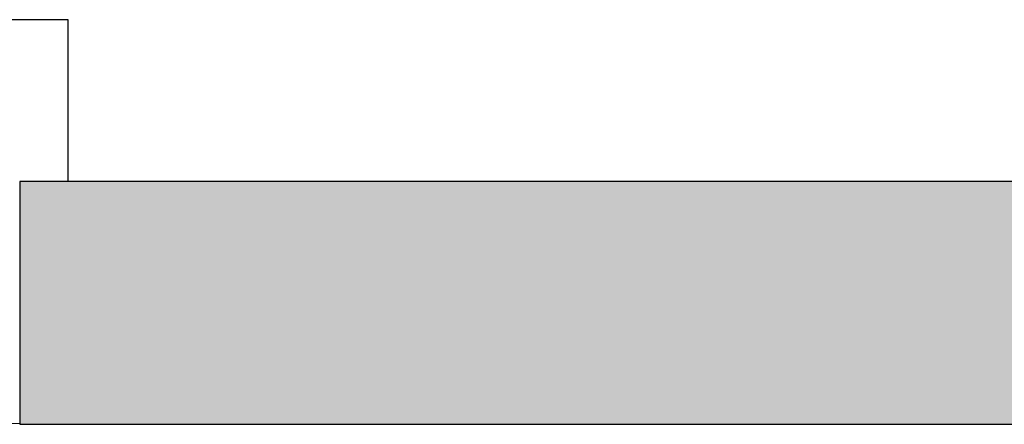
# Model space of a CAD drawing. Header units: millimetres. Extents: x 198345 to 441227, y -23587 to 80066.
# Tile 62 of 79: x 375607 to 376216, y 63130 to 63380. Entities that reach past the tile are written whole.
import ezdxf

# ---------------------------------------------------------------- set-up
doc = ezdxf.new("R2010")
doc.units = ezdxf.units.MM
doc.linetypes.add('Čerchovaná 3mm', pattern=[500, 300, -100, 0, -100])
for name, color, linetype, lineweight in [('CA_DVERE25', 7, 'Continuous', 9), ('CA_DVERE_NEVHRA1', 3, 'Čerchovaná 3mm', 13), ('CA_PODLAHA25', 7, 'Continuous', 13), ('CA_REZY', 1, 'Continuous', 25), ('CA_SRAFY', 9, 'Continuous', 25)]:
    doc.layers.add(name, color=color, linetype=linetype, lineweight=lineweight)

# ---------------------------------------------------------------- blocks, each defined once
blk = doc.blocks.new('CZ-Dveře_otočné_dvoukřídlé_OCZ - CZ-Dveře_otočné_dvoukřídlé_1_75x2_7-V5-PŮDORYS _6_160 _ vestavek V9')
at = {"layer": 'CA_DVERE25', "lineweight": 25}
for p, q in [((-955, -75), (-955, -175)), ((-955, -175), (-875, -175))]:
    blk.add_line(p, q, dxfattribs=at)

msp = doc.modelspace()

# ---------------------------------------------------------------- hatches: boundary and pattern name
at = {"layer": 'CA_SRAFY', "lineweight": 9}
h = msp.add_hatch(dxfattribs=at)
h.set_pattern_fill('FP_26', color=256, angle=-198.43, style=0, pattern_type=2)
h.set_pattern_definition([(341.57, (351289.287, 63274.92), (40.642541, 0.003194), [6.096, -283.058, 32.106, 0]), (198.43, (351299.447, 63274.92), (40.642541, -0.003194), [6.096, -283.058, 31.648, 0]), (288.43, (351289.287, 63274.92), (-20.3129687, 101.608582), [96.368, -224.892]), (251.57, (351299.447, 63274.92), (-20.3129687, -101.608582), [96.368, -224.892])])
h.paths.add_polyline_path([(385701.87, 63130), (385701.87, 63280), (380441.87, 63280), (380441.87, 63130), (385539.14, 63130)])
h.paths.add_polyline_path([(378591.87, 63130), (378591.87, 63280), (375606.87, 63280), (375606.87, 63130), (378495.34, 63130)])
h.paths.add_polyline_path([(373756.87, 63130), (373756.87, 63280), (357841.87, 63280), (357841.87, 63130), (373618.86, 63130)])
h.paths.add_polyline_path([(355991.87, 63130), (355991.87, 63280), (346341.87, 63280), (346341.87, 63130), (355919.05, 63130)])
h.paths.add_polyline_path([(344491.87, 63130), (344491.87, 63280), (338541.87, 63280), (338541.87, 63130), (344359.99, 63130)])
h.paths.add_polyline_path([(336691.87, 63130), (336691.87, 63280), (328841.87, 63280), (328841.87, 63130), (336593.75, 63130)])
h.paths.add_polyline_path([(326991.87, 63130), (326991.87, 63280), (316886.87, 63280), (316886.87, 63130), (326840.79, 63130)])

# ---------------------------------------------------------------- linework, layer by layer
at = {"layer": 'CA_PODLAHA25'}
msp.add_line((373756.87, 63130.52), (375606.87, 63130.52), dxfattribs=at)
at = {"layer": 'CA_REZY'}
for p, q in [((377586.87, 63280), (375606.87, 63280)), ((375606.87, 63280), (375606.87, 63130)), ((375606.87, 63130), (378591.87, 63130))]:
    msp.add_line(p, q, dxfattribs=at)

# ---------------------------------------------------------------- block references
at = {"layer": 'CA_DVERE_NEVHRA1', "rotation": 180}
msp.add_blockref('CZ-Dveře_otočné_dvoukřídlé_OCZ - CZ-Dveře_otočné_dvoukřídlé_1_75x2_7-V5-PŮDORYS _6_160 _ vestavek V9', (374681.87, 63205), dxfattribs=at)

doc.saveas('drawing.dxf')
